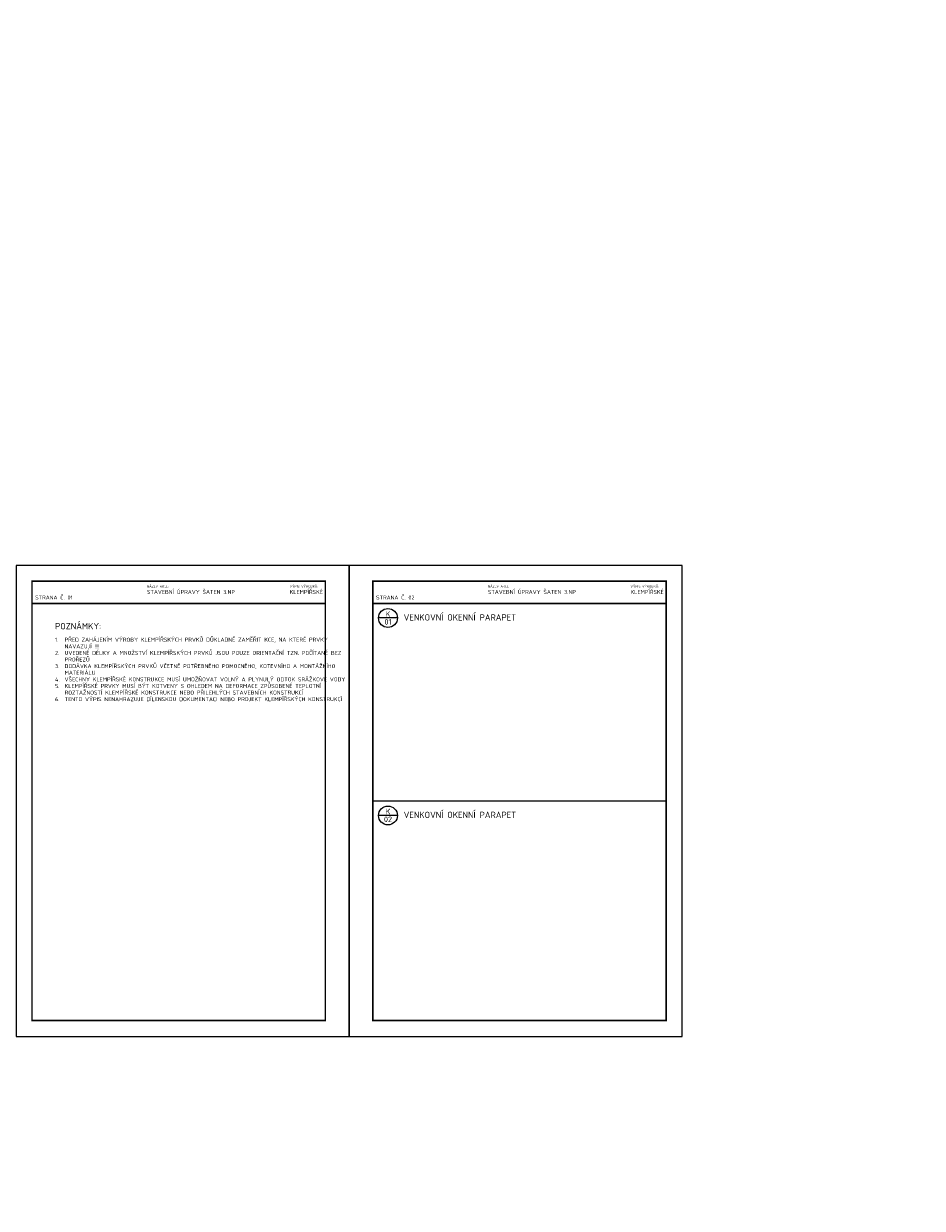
# Model space of a CAD drawing. Header units: metres. Extents: x -115250 to 1551995, y -140807 to 374743.
# Tile 25 of 205: x -47851 to -42183, y -99784 to -92315. Entities that reach past the tile are written whole.
import ezdxf
from ezdxf.enums import TextEntityAlignment as Align

# ---------------------------------------------------------------- set-up
doc = ezdxf.new("R2010")
doc.units = ezdxf.units.M
doc.header["$LTSCALE"] = 100
doc.layers.add('010-popis', color=16, linetype='Continuous', lineweight=9)
doc.layers.add('030-PBR popis', color=12, linetype='Continuous', lineweight=9)
doc.styles.add('ISOCPEUR', font='isocpeur.ttf')
doc.styles.add('ROMANS8_PGN', font='isocpeur.ttf')

# ---------------------------------------------------------------- blocks, each defined once
blk = doc.blocks.new('Bub-STOPRO')
at = {"color": 0}
blk.add_line((4.25, 0), (-4.25, 0), dxfattribs=at)
blk.add_circle((0, 0), 4.25, dxfattribs=at)
at = {"color": 0, "style": 'ISOCPEUR'}
for p in [(0, 0.53), (0, -2.98)]:
    blk.add_attdef('TEXT', text='', height=2, dxfattribs=at).set_placement(p, align=Align.CENTER)

msp = doc.modelspace()

# ---------------------------------------------------------------- linework, layer by layer
for points in [[(-47898, -98700.6), (-45798, -98700.6), (-45798, -95730.6), (-47898, -95730.6)], [(-45798, -98700.6), (-43698, -98700.6), (-43698, -95730.6), (-45798, -95730.6)]]:
    msp.add_lwpolyline(points, close=True)
at = {"const_width": 10}
for points in [[(-47798, -98600.6), (-47798, -95830.6), (-45948, -95830.6), (-45948, -98600.6)], [(-45648, -98600.6), (-45648, -95830.6), (-43798, -95830.6), (-43798, -98600.6)]]:
    msp.add_lwpolyline(points, close=True, dxfattribs=at)
for points in [[(-45948, -95970.6), (-47798, -95970.6)], [(-43798, -95970.6), (-45648, -95970.6)]]:
    msp.add_lwpolyline(points, dxfattribs=at)
at = {"layer": '010-popis'}
msp.add_line((-45648, -97215.6), (-43798, -97215.6), dxfattribs=at)

# ---------------------------------------------------------------- block references
ref = msp.add_blockref('Bub-STOPRO', (-45552.9, -96062.3), dxfattribs=dict(at, xscale=14, yscale=14, zscale=1400))
ref.add_attrib('TEXT', '01', dxfattribs={"layer": '0', "color": 0, "height": 35, "style": 'ISOCPEUR'}).set_placement((-45552.9, -96104.1), align=Align.CENTER)
ref.add_attrib('TEXT', 'K', dxfattribs={"layer": '0', "color": 0, "height": 35, "style": 'ISOCPEUR'}).set_placement((-45552.9, -96054.9), align=Align.CENTER)
ref = msp.add_blockref('Bub-STOPRO', (-45552.9, -97307.3), dxfattribs=dict(at, xscale=14, yscale=14, zscale=1400))
ref.add_attrib('TEXT', '02', dxfattribs={"layer": '0', "color": 0, "height": 35, "style": 'ISOCPEUR'}).set_placement((-45552.9, -97349.1), align=Align.CENTER)
ref.add_attrib('TEXT', 'K', dxfattribs={"layer": '0', "color": 0, "height": 35, "style": 'ISOCPEUR'}).set_placement((-45552.9, -97299.9), align=Align.CENTER)

# ---------------------------------------------------------------- texts
for s, height, style, p in [('NÁZEV AKCE:', 15, 'ROMANS8_PGN', (-47073, -95870.6)), ('VÝPIS VÝROBKŮ:', 15, 'ISOCPEUR', (-46173, -95870.6)), ('NÁZEV AKCE:', 15, 'ROMANS8_PGN', (-44923, -95870.6)), ('VÝPIS VÝROBKŮ:', 15, 'ISOCPEUR', (-44023, -95870.6)), ('STRANA Č. 01', 25, 'ISOCPEUR', (-47778, -95945.6)), ('STRANA Č. 02', 25, 'ISOCPEUR', (-45628, -95945.6)), ('VENKOVNÍ OKENNÍ PARAPET', 40, 'ISOCPEUR', (-45454, -96078.6)), ('POZNÁMKY:', 40, 'ISOCPEUR', (-47652.5, -96133.7)), ('VENKOVNÍ OKENNÍ PARAPET', 40, 'ISOCPEUR', (-45454, -97323.6))]:
    msp.add_text(s, height=height, dxfattribs=dict(at, style=style)).set_placement(p)
at = {"layer": '010-popis', "attachment_point": 1, "style": 'ISOCPEUR'}
for s, insert, char_height, width in [('STAVEBNÍ ÚPRAVY ŠATEN 3.NP', (-47073, -95885.6), 25, 793.27), ('KLEMPÍŘSKÉ', (-46173, -95885.6), 25, 793.27), ('STAVEBNÍ ÚPRAVY ŠATEN 3.NP', (-44923, -95885.6), 25, 793.27), ('KLEMPÍŘSKÉ', (-44023, -95885.6), 25, 793.27), ('\\pi-60,l60,t60;{\\H1.25x;1.^IPŘED ZAHÁJENÍM VÝROBY KLEMPÍŘSKÝCH PRVKŮ DŮKLADNĚ ZAMĚŘIT KCE, NA KTERÉ PRVKY NAVAZUJÍ !!!\\P2.^IUVEDENÉ DÉLKY A MNOŽSTVÍ KLEMPÍŘSKÝCH PRVKŮ JSOU POUZE ORIENTAČNÍ TZN. POČÍTANÉ BEZ PROŘEZŮ\\P3.^IDODÁVKA KLEMPÍŘSKÝCH PRVKŮ VČETNĚ POTŘEBNÉHO POMOCNÉHO, KOTEVNÍHO A MONTÁŽNÍHO MATERIÁLU\\P4.^IVŠECHNY KLEMPÍŘSKÉ KONSTRUKCE MUSÍ UMOŽŇOVAT VOLNÝ A PLYNULÝ ODTOK SRÁŽKOVÉ VODY\\P5.^IKLEMPÍŘSKÉ PRVKY MUSÍ BÝT KOTVENY S OHLEDEM NA DEFORMACE ZPŮSOBENÉ TEPLOTNÍ ROZTAŽNOSTÍ KLEMPÍŘSKÉ KONSTRUKCE NEBO PŘILEHLÝCH STAVEBNÍCH KONSTRUKCÍ\\P6.^ITENTO VÝPIS NENAHRAZUJE DÍLENSKOU DOKUMENTACI NEBO PROJEKT KLEMPÍŘSKÝCH KONSTRUKCÍ\\H1.4x; \\H0.71429x;                \\H0.80003x;                 }', (-47652.5, -96186.7), 20, 1632.779)]:
    msp.add_mtext(s, dxfattribs=dict(at, insert=insert, char_height=char_height, width=width))
at = {"layer": '030-PBR popis', "color": 7, "linetype": 'ByBlock', "insert": (-51954.8, -33900), "char_height": 400, "attachment_point": 1, "line_spacing_factor": 1.8, "style": 'ISOCPEUR'}
msp.add_mtext_dynamic_manual_height_columns('{\\H2x;LEGENDA PO - PBŘ:}\\P\\pl4000;HRANICE POŽÁRNÍHO ÚSEKU\\PEPS SE SAMOČINNÝMI A TLAČÍTKOVÝMI HLÁSIČI VIZ. PROJEKT EPS\\PNOUZOVÉ OSVĚTLENÍ\\PPŘENOSNÉ HASICÍ PŘÍSTROJE (SPECIFIKACE DLE POŽÁRNÍ ZPRÁVY)\\PVNITŘNÍ POŽÁRNÍ HYDRANTOVÁ SKŘÍŇ (BÍLÁ; PHP, D 30 m, EPS)\\PVÝCHOD NA VOLNÉ PROSTRANSTVÍ\\PSMĚR ÚNIKU (DOPLNĚNÝ O POČET UNIKAJÍCÍCH OSOB) \\PAKUSTICKÉ POPLACHOVÉ ZAŘÍZENÍ\\POZNAČENÍ POŽÁRNÍHO ÚSEKU\\PNEJNIŽŠÍ POŽADOVANÁ POŽÁRNÍ ODOLNOST VODOROVNÉ KONSTRUKCE\\PNEJNIŽŠÍ POŽADOVANÁ POŽÁRNÍ ODOLNOST SVISLÉ KONSTRUKCE\\PNEJNIŽŠÍ POŽADOVANÁ POŽÁRNÍ ODOLNOST POŽÁRNÍHO UZÁVĚRU', width=26908.954, gutter_width=2000, heights=[0], dxfattribs=at)

doc.saveas('drawing.dxf')
